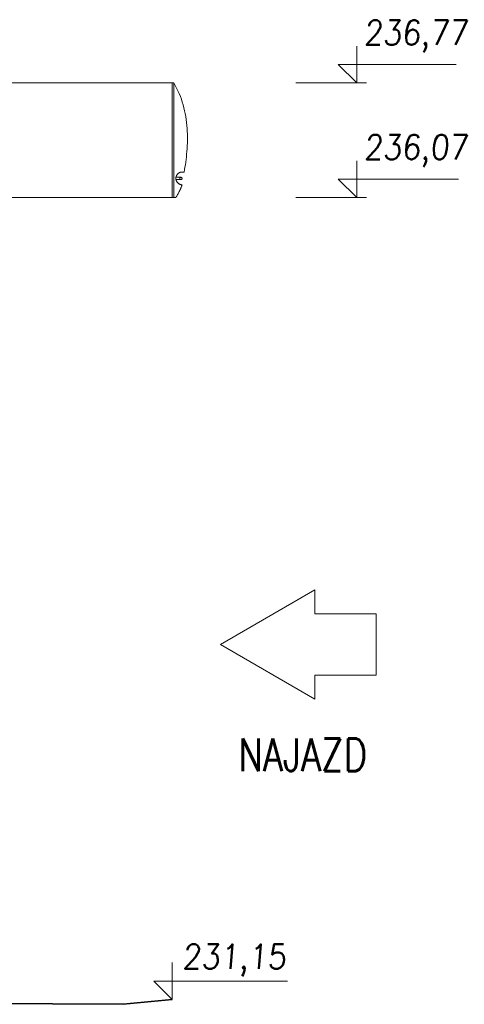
# Model space of a CAD drawing. Extents: x 256490 to 7565828, y -103950 to 5881792.
# Tile 73 of 99: x 278260 to 280980, y -73320 to -67301. Entities that reach past the tile are written whole.
import ezdxf

# ---------------------------------------------------------------- set-up
doc = ezdxf.new("R2010")
doc.units = 0
doc.header["$MEASUREMENT"] = 0
for name, color, linetype, lineweight in [('gruby', 7, 'Continuous', 35), ('linii', 7, 'Continuous', 15), ('LINII OPIS', 7, 'Continuous', 9)]:
    doc.layers.add(name, color=color, linetype=linetype, lineweight=lineweight)
doc.layers.add('SHARY', color=7, linetype='Continuous', lineweight=15, true_color=0xa5a5a5)
doc.layers.add('xxOś 2_rysunek_Widok ogólny_Dimension_', color=7, linetype='Continuous')
doc.styles.add('RBCS_dim1', font='simplex.shx', dxfattribs={"width": 0.9, "oblique": 5, "height": 3})
doc.styles.add('styl1', font='simplex.shx', dxfattribs={"oblique": 5})

# ---------------------------------------------------------------- blocks, each defined once
blk = doc.blocks.new('GFGFDG')
at = {"layer": 'gruby'}
for points in [[(321384.7, -60419.9), (313184.7, -60379.9), (304984.7, -60419.9)], [(321384.7, -60419.9), (321684.7, -60389.9)]]:
    blk.add_lwpolyline(points, dxfattribs=at)
blk = doc.blocks.new('FGDFGDFG')
at = {"layer": 'linii'}
for p, q in [((294202, -44373.6), (294202, -43673.6)), ((294202, -43673.6), (294202, -43673.6)), ((294202, -43673.6), (294202, -43673.6)), ((294202, -44373.6), (294202, -43673.6)), ((294213, -44373.6), (294213, -43673.6)), ((294213, -43673.6), (294229.6, -43705.5)), ((294229.6, -43705.5), (294237.9, -43721.9)), ((294229.6, -43705.5), (294237.9, -43721.9)), ((294229.6, -43705.5), (294237.9, -43721.9)), ((294229.6, -43705.5), (294237.9, -43721.9)), ((294237.9, -43721.9), (294245.4, -43738.6)), ((294237.9, -43721.9), (294245.4, -43738.6)), ((294237.9, -43721.9), (294245.4, -43738.6)), ((294237.9, -43721.9), (294245.4, -43738.6)), ((294245.4, -43738.6), (294252.5, -43755.5)), ((294245.4, -43738.6), (294252.5, -43755.5)), ((294245.4, -43738.6), (294252.5, -43755.5)), ((294245.4, -43738.6), (294252.5, -43755.5)), ((294252.5, -43755.5), (294258.8, -43772.7)), ((294252.5, -43755.5), (294258.8, -43772.7)), ((294252.5, -43755.5), (294258.8, -43772.7)), ((294252.5, -43755.5), (294258.8, -43772.7)), ((294258.8, -43772.7), (294264.6, -43790)), ((294258.8, -43772.7), (294264.6, -43790)), ((294258.8, -43772.7), (294264.6, -43790)), ((294258.8, -43772.7), (294264.6, -43790)), ((294264.6, -43790), (294269.8, -43807.5)), ((294264.6, -43790), (294269.8, -43807.5)), ((294264.6, -43790), (294269.8, -43807.5)), ((294264.6, -43790), (294269.8, -43807.5)), ((294269.8, -43807.5), (294274.6, -43825.2)), ((294269.8, -43807.5), (294274.6, -43825.2)), ((294269.8, -43807.5), (294274.6, -43825.2)), ((294269.8, -43807.5), (294274.6, -43825.2)), ((294274.6, -43825.2), (294278.7, -43843)), ((294274.6, -43825.2), (294278.7, -43843)), ((294274.6, -43825.2), (294278.7, -43843)), ((294274.6, -43825.2), (294278.7, -43843)), ((294278.7, -43843), (294282.4, -43860.8)), ((294278.7, -43843), (294282.4, -43860.8)), ((294278.7, -43843), (294282.4, -43860.8)), ((294278.7, -43843), (294282.4, -43860.8)), ((294282.4, -43860.8), (294285.6, -43878.8)), ((294282.4, -43860.8), (294285.6, -43878.8)), ((294282.4, -43860.8), (294285.6, -43878.8)), ((294282.4, -43860.8), (294285.6, -43878.8)), ((294285.6, -43878.8), (294288.3, -43896.8)), ((294285.6, -43878.8), (294288.3, -43896.8)), ((294285.6, -43878.8), (294288.3, -43896.8)), ((294285.6, -43878.8), (294288.3, -43896.8)), ((294288.3, -43896.8), (294290.6, -43914.9)), ((294288.3, -43896.8), (294290.6, -43914.9)), ((294288.3, -43896.8), (294290.6, -43914.9)), ((294288.3, -43896.8), (294290.6, -43914.9)), ((294290.6, -43914.9), (294292.4, -43932.9)), ((294290.6, -43914.9), (294292.4, -43932.9)), ((294292.4, -43932.9), (294293.8, -43950.9)), ((294292.4, -43932.9), (294293.8, -43950.9)), ((294292.4, -43932.9), (294293.8, -43950.9)), ((294293.8, -43950.9), (294294.9, -43969)), ((294293.8, -43950.9), (294294.9, -43969)), ((294293.8, -43950.9), (294294.9, -43969)), ((294294.9, -43969), (294295.5, -43986.9)), ((294294.9, -43969), (294295.5, -43986.9)), ((294294.9, -43969), (294295.5, -43986.9)), ((294294.9, -43969), (294295.5, -43986.9)), ((294295.5, -43986.9), (294295.8, -44004.7)), ((294295.5, -43986.9), (294295.8, -44004.7)), ((294295.5, -43986.9), (294295.8, -44004.7)), ((294294.7, -44057.4), (294293.8, -44074.7)), ((294294.7, -44057.4), (294293.8, -44074.7)), ((294294.7, -44057.4), (294293.8, -44074.7)), ((294295.4, -44040), (294294.7, -44057.4)), ((294295.4, -44040), (294294.7, -44057.4)), ((294295.4, -44040), (294294.7, -44057.4)), ((294295.4, -44040), (294294.7, -44057.4)), ((294295.8, -44022.4), (294295.4, -44040)), ((294295.8, -44022.4), (294295.4, -44040)), ((294295.8, -44022.4), (294295.4, -44040)), ((294295.8, -44022.4), (294295.4, -44040)), ((294295.8, -44004.7), (294295.8, -44022.4)), ((294295.8, -44004.7), (294295.8, -44022.4)), ((294295.8, -44004.7), (294295.8, -44022.4)), ((294295.8, -44004.7), (294295.8, -44022.4)), ((294291.1, -44108.5), (294289.5, -44125.1)), ((294291.1, -44108.5), (294289.5, -44125.1)), ((294291.1, -44108.5), (294289.5, -44125.1)), ((294291.1, -44108.5), (294289.5, -44125.1)), ((294292.6, -44091.7), (294291.1, -44108.5)), ((294292.6, -44091.7), (294291.1, -44108.5)), ((294292.6, -44091.7), (294291.1, -44108.5)), ((294293.8, -44074.7), (294292.6, -44091.7)), ((294293.8, -44074.7), (294292.6, -44091.7)), ((294293.8, -44074.7), (294292.6, -44091.7)), ((294283.3, -44173), (294280.8, -44188.3)), ((294283.3, -44173), (294280.8, -44188.3)), ((294283.3, -44173), (294280.8, -44188.3)), ((294283.3, -44173), (294280.8, -44188.3)), ((294285.5, -44157.3), (294283.3, -44173)), ((294285.5, -44157.3), (294283.3, -44173)), ((294285.5, -44157.3), (294283.3, -44173)), ((294285.5, -44157.3), (294283.3, -44173)), ((294287.6, -44141.3), (294285.5, -44157.3)), ((294287.6, -44141.3), (294285.5, -44157.3)), ((294287.6, -44141.3), (294285.5, -44157.3)), ((294287.6, -44141.3), (294285.5, -44157.3)), ((294289.5, -44125.1), (294287.6, -44141.3)), ((294289.5, -44125.1), (294287.6, -44141.3)), ((294289.5, -44125.1), (294287.6, -44141.3)), ((294289.5, -44125.1), (294287.6, -44141.3)), ((294228.2, -44242.2), (294227.5, -44243.9)), ((294228.2, -44242.2), (294227.5, -44243.9)), ((294228.2, -44242.2), (294227.5, -44243.9)), ((294228.2, -44242.2), (294227.5, -44243.9)), ((294228.9, -44240.6), (294228.2, -44242.2)), ((294228.9, -44240.6), (294228.2, -44242.2)), ((294228.9, -44240.6), (294228.2, -44242.2)), ((294228.9, -44240.6), (294228.2, -44242.2)), ((294229.7, -44238.9), (294228.9, -44240.6)), ((294229.7, -44238.9), (294228.9, -44240.6)), ((294229.7, -44238.9), (294228.9, -44240.6)), ((294229.7, -44238.9), (294228.9, -44240.6)), ((294230.5, -44237.4), (294229.7, -44238.9)), ((294230.5, -44237.4), (294229.7, -44238.9)), ((294230.5, -44237.4), (294229.7, -44238.9)), ((294230.5, -44237.4), (294229.7, -44238.9)), ((294231.5, -44235.8), (294230.5, -44237.4)), ((294231.5, -44235.8), (294230.5, -44237.4)), ((294231.5, -44235.8), (294230.5, -44237.4)), ((294231.5, -44235.8), (294230.5, -44237.4)), ((294232.4, -44234.3), (294231.5, -44235.8)), ((294232.4, -44234.3), (294231.5, -44235.8)), ((294232.4, -44234.3), (294231.5, -44235.8)), ((294232.4, -44234.3), (294231.5, -44235.8)), ((294233.5, -44232.9), (294232.4, -44234.3)), ((294233.5, -44232.9), (294232.4, -44234.3)), ((294233.5, -44232.9), (294232.4, -44234.3)), ((294233.5, -44232.9), (294232.4, -44234.3)), ((294234.6, -44231.5), (294233.5, -44232.9)), ((294234.6, -44231.5), (294233.5, -44232.9)), ((294234.6, -44231.5), (294233.5, -44232.9)), ((294234.6, -44231.5), (294233.5, -44232.9)), ((294235.8, -44230.2), (294234.6, -44231.5)), ((294235.8, -44230.2), (294234.6, -44231.5)), ((294235.8, -44230.2), (294234.6, -44231.5)), ((294235.8, -44230.2), (294234.6, -44231.5)), ((294237.1, -44228.9), (294235.8, -44230.2)), ((294237.1, -44228.9), (294235.8, -44230.2)), ((294237.1, -44228.9), (294235.8, -44230.2)), ((294237.1, -44228.9), (294235.8, -44230.2)), ((294238.3, -44227.7), (294237.1, -44228.9)), ((294238.3, -44227.7), (294237.1, -44228.9)), ((294238.3, -44227.7), (294237.1, -44228.9)), ((294238.3, -44227.7), (294237.1, -44228.9)), ((294239.7, -44226.5), (294238.3, -44227.7)), ((294239.7, -44226.5), (294238.3, -44227.7)), ((294239.7, -44226.5), (294238.3, -44227.7)), ((294239.7, -44226.5), (294238.3, -44227.7)), ((294241.1, -44225.4), (294239.7, -44226.5)), ((294241.1, -44225.4), (294239.7, -44226.5)), ((294241.1, -44225.4), (294239.7, -44226.5)), ((294241.1, -44225.4), (294239.7, -44226.5)), ((294242.5, -44224.4), (294241.1, -44225.4)), ((294242.5, -44224.4), (294241.1, -44225.4)), ((294242.5, -44224.4), (294241.1, -44225.4)), ((294242.5, -44224.4), (294241.1, -44225.4)), ((294244.1, -44223.4), (294242.5, -44224.4)), ((294244.1, -44223.4), (294242.5, -44224.4)), ((294244.1, -44223.4), (294242.5, -44224.4)), ((294244.1, -44223.4), (294242.5, -44224.4)), ((294245.6, -44222.5), (294244.1, -44223.4)), ((294245.6, -44222.5), (294244.1, -44223.4)), ((294245.6, -44222.5), (294244.1, -44223.4)), ((294245.6, -44222.5), (294244.1, -44223.4)), ((294247.2, -44221.7), (294245.6, -44222.5)), ((294247.2, -44221.7), (294245.6, -44222.5)), ((294247.2, -44221.7), (294245.6, -44222.5)), ((294247.2, -44221.7), (294245.6, -44222.5)), ((294248.9, -44220.9), (294247.2, -44221.7)), ((294248.9, -44220.9), (294247.2, -44221.7)), ((294248.9, -44220.9), (294247.2, -44221.7)), ((294248.9, -44220.9), (294247.2, -44221.7)), ((294250.5, -44220.3), (294248.9, -44220.9)), ((294250.5, -44220.3), (294248.9, -44220.9)), ((294250.5, -44220.3), (294248.9, -44220.9)), ((294250.5, -44220.3), (294248.9, -44220.9)), ((294252.2, -44219.6), (294250.5, -44220.3)), ((294252.2, -44219.6), (294250.5, -44220.3)), ((294252.2, -44219.6), (294250.5, -44220.3)), ((294252.2, -44219.6), (294250.5, -44220.3)), ((294254, -44219.1), (294252.2, -44219.6)), ((294254, -44219.1), (294252.2, -44219.6)), ((294254, -44219.1), (294252.2, -44219.6)), ((294254, -44219.1), (294252.2, -44219.6)), ((294255.8, -44218.6), (294254, -44219.1)), ((294255.8, -44218.6), (294254, -44219.1)), ((294255.8, -44218.6), (294254, -44219.1)), ((294255.8, -44218.6), (294254, -44219.1)), ((294257.6, -44218.3), (294255.8, -44218.6)), ((294257.6, -44218.3), (294255.8, -44218.6)), ((294257.6, -44218.3), (294255.8, -44218.6)), ((294257.6, -44218.3), (294255.8, -44218.6)), ((294259.4, -44218), (294257.6, -44218.3)), ((294259.4, -44218), (294257.6, -44218.3)), ((294259.4, -44218), (294257.6, -44218.3)), ((294259.4, -44218), (294257.6, -44218.3)), ((294261.3, -44217.8), (294259.4, -44218)), ((294261.3, -44217.8), (294259.4, -44218)), ((294261.3, -44217.8), (294259.4, -44218)), ((294261.3, -44217.8), (294259.4, -44218)), ((294264.3, -44217.7), (294261.3, -44217.7)), ((294264.3, -44217.7), (294261.3, -44217.7)), ((294261.3, -44217.7), (294261.3, -44217.7)), ((294261.3, -44217.7), (294261.3, -44217.8)), ((294261.3, -44217.7), (294261.3, -44217.8)), ((294264.3, -44217.7), (294261.3, -44217.7)), ((294264.3, -44217.7), (294261.3, -44217.7)), ((294261.3, -44217.7), (294261.3, -44217.7)), ((294261.3, -44217.7), (294261.3, -44217.8)), ((294261.3, -44217.7), (294261.3, -44217.8)), ((294275.7, -44217.7), (294264.3, -44217.7)), ((294275.7, -44217.7), (294264.3, -44217.7)), ((294275.7, -44217.7), (294264.3, -44217.7)), ((294275.7, -44217.7), (294264.3, -44217.7)), ((294278.3, -44203.2), (294275.7, -44217.7)), ((294278.3, -44203.2), (294275.7, -44217.7)), ((294278.3, -44203.2), (294275.7, -44217.7)), ((294278.3, -44203.2), (294275.7, -44217.7)), ((294280.8, -44188.3), (294278.3, -44203.2)), ((294280.8, -44188.3), (294278.3, -44203.2)), ((294280.8, -44188.3), (294278.3, -44203.2)), ((294280.8, -44188.3), (294278.3, -44203.2)), ((294225.4, -44250.2), (294225.4, -44264.5)), ((294255.9, -44250.2), (294225.4, -44250.2)), ((294225.4, -44250.2), (294225.4, -44264.5)), ((294255.9, -44250.2), (294225.4, -44250.2)), ((294225.4, -44250.2), (294225.4, -44264.5)), ((294255.9, -44250.2), (294225.4, -44250.2)), ((294225.4, -44250.2), (294225.4, -44264.5)), ((294255.9, -44250.2), (294225.4, -44250.2)), ((294225.5, -44252.9), (294225.4, -44254.8)), ((294225.5, -44252.9), (294225.4, -44254.8)), ((294225.5, -44252.9), (294225.4, -44254.8)), ((294225.5, -44252.9), (294225.4, -44254.8)), ((294225.4, -44254.8), (294225.4, -44256.7)), ((294225.4, -44254.8), (294225.4, -44256.7)), ((294225.4, -44254.8), (294225.4, -44256.7)), ((294225.4, -44254.8), (294225.4, -44256.7)), ((294225.4, -44256.7), (294225.4, -44258.6)), ((294225.4, -44256.7), (294225.4, -44258.6)), ((294225.4, -44256.7), (294225.4, -44258.6)), ((294225.4, -44256.7), (294225.4, -44258.6)), ((294225.4, -44258.6), (294225.5, -44260.5)), ((294225.4, -44258.6), (294225.5, -44260.5)), ((294225.4, -44258.6), (294225.5, -44260.5)), ((294225.4, -44258.6), (294225.5, -44260.5)), ((294225.4, -44264.5), (294255.9, -44264.5)), ((294225.4, -44264.5), (294255.9, -44264.5)), ((294225.4, -44264.5), (294255.9, -44264.5)), ((294225.4, -44264.5), (294255.9, -44264.5)), ((294225.8, -44251), (294225.5, -44252.9)), ((294225.8, -44251), (294225.5, -44252.9)), ((294225.8, -44251), (294225.5, -44252.9)), ((294225.8, -44251), (294225.5, -44252.9)), ((294225.5, -44260.5), (294225.8, -44262.3)), ((294225.5, -44260.5), (294225.8, -44262.3)), ((294225.5, -44260.5), (294225.8, -44262.3)), ((294225.5, -44260.5), (294225.8, -44262.3)), ((294226.1, -44249.2), (294225.8, -44251)), ((294226.1, -44249.2), (294225.8, -44251)), ((294226.1, -44249.2), (294225.8, -44251)), ((294226.1, -44249.2), (294225.8, -44251)), ((294225.8, -44262.3), (294226.1, -44264.2)), ((294225.8, -44262.3), (294226.1, -44264.2)), ((294225.8, -44262.3), (294226.1, -44264.2)), ((294225.8, -44262.3), (294226.1, -44264.2)), ((294226.5, -44247.4), (294226.1, -44249.2)), ((294226.5, -44247.4), (294226.1, -44249.2)), ((294226.5, -44247.4), (294226.1, -44249.2)), ((294226.5, -44247.4), (294226.1, -44249.2)), ((294226.1, -44264.2), (294226.5, -44266)), ((294226.1, -44264.2), (294226.5, -44266)), ((294226.1, -44264.2), (294226.5, -44266)), ((294226.1, -44264.2), (294226.5, -44266)), ((294226.9, -44245.6), (294226.5, -44247.4)), ((294226.9, -44245.6), (294226.5, -44247.4)), ((294226.9, -44245.6), (294226.5, -44247.4)), ((294226.9, -44245.6), (294226.5, -44247.4)), ((294226.5, -44266), (294226.9, -44267.7)), ((294226.5, -44266), (294226.9, -44267.7)), ((294226.5, -44266), (294226.9, -44267.7)), ((294226.5, -44266), (294226.9, -44267.7)), ((294227.5, -44243.9), (294226.9, -44245.6)), ((294227.5, -44243.9), (294226.9, -44245.6)), ((294227.5, -44243.9), (294226.9, -44245.6)), ((294227.5, -44243.9), (294226.9, -44245.6)), ((294226.9, -44267.7), (294227.5, -44269.5)), ((294226.9, -44267.7), (294227.5, -44269.5)), ((294226.9, -44267.7), (294227.5, -44269.5)), ((294226.9, -44267.7), (294227.5, -44269.5)), ((294227.5, -44269.5), (294228.2, -44271.2)), ((294227.5, -44269.5), (294228.2, -44271.2)), ((294227.5, -44269.5), (294228.2, -44271.2)), ((294227.5, -44269.5), (294228.2, -44271.2)), ((294228.2, -44271.2), (294228.9, -44272.9)), ((294228.2, -44271.2), (294228.9, -44272.9)), ((294228.2, -44271.2), (294228.9, -44272.9)), ((294228.2, -44271.2), (294228.9, -44272.9)), ((294228.9, -44272.9), (294229.7, -44274.5)), ((294228.9, -44272.9), (294229.7, -44274.5)), ((294228.9, -44272.9), (294229.7, -44274.5)), ((294228.9, -44272.9), (294229.7, -44274.5)), ((294229.7, -44274.5), (294230.5, -44276.1)), ((294229.7, -44274.5), (294230.5, -44276.1)), ((294229.7, -44274.5), (294230.5, -44276.1)), ((294229.7, -44274.5), (294230.5, -44276.1)), ((294230.5, -44276.1), (294231.5, -44277.6)), ((294230.5, -44276.1), (294231.5, -44277.6)), ((294230.5, -44276.1), (294231.5, -44277.6)), ((294230.5, -44276.1), (294231.5, -44277.6)), ((294231.5, -44277.6), (294232.4, -44279.1)), ((294231.5, -44277.6), (294232.4, -44279.1)), ((294231.5, -44277.6), (294232.4, -44279.1)), ((294231.5, -44277.6), (294232.4, -44279.1)), ((294232.4, -44279.1), (294233.5, -44280.5)), ((294232.4, -44279.1), (294233.5, -44280.5)), ((294232.4, -44279.1), (294233.5, -44280.5)), ((294232.4, -44279.1), (294233.5, -44280.5)), ((294233.5, -44280.5), (294234.6, -44281.9)), ((294233.5, -44280.5), (294234.6, -44281.9)), ((294233.5, -44280.5), (294234.6, -44281.9)), ((294233.5, -44280.5), (294234.6, -44281.9)), ((294234.6, -44281.9), (294235.8, -44283.2)), ((294234.6, -44281.9), (294235.8, -44283.2)), ((294234.6, -44281.9), (294235.8, -44283.2)), ((294234.6, -44281.9), (294235.8, -44283.2)), ((294235.8, -44283.2), (294237.1, -44284.6)), ((294235.8, -44283.2), (294237.1, -44284.6)), ((294235.8, -44283.2), (294237.1, -44284.6)), ((294235.8, -44283.2), (294237.1, -44284.6)), ((294237.1, -44284.6), (294238.3, -44285.8)), ((294237.1, -44284.6), (294238.3, -44285.8)), ((294237.1, -44284.6), (294238.3, -44285.8)), ((294237.1, -44284.6), (294238.3, -44285.8)), ((294238.3, -44285.8), (294239.7, -44286.9)), ((294238.3, -44285.8), (294239.7, -44286.9)), ((294238.3, -44285.8), (294239.7, -44286.9)), ((294238.3, -44285.8), (294239.7, -44286.9)), ((294239.7, -44286.9), (294241.1, -44288)), ((294239.7, -44286.9), (294241.1, -44288)), ((294239.7, -44286.9), (294241.1, -44288)), ((294239.7, -44286.9), (294241.1, -44288)), ((294241.1, -44288), (294242.5, -44289.1)), ((294241.1, -44288), (294242.5, -44289.1)), ((294241.1, -44288), (294242.5, -44289.1)), ((294241.1, -44288), (294242.5, -44289.1)), ((294242.5, -44289.1), (294244.1, -44290)), ((294242.5, -44289.1), (294244.1, -44290)), ((294242.5, -44289.1), (294244.1, -44290)), ((294242.5, -44289.1), (294244.1, -44290)), ((294244.1, -44290), (294245.6, -44291)), ((294244.1, -44290), (294245.6, -44291)), ((294244.1, -44290), (294245.6, -44291)), ((294244.1, -44290), (294245.6, -44291)), ((294245.6, -44291), (294247.2, -44291.8)), ((294245.6, -44291), (294247.2, -44291.8)), ((294245.6, -44291), (294247.2, -44291.8)), ((294245.6, -44291), (294247.2, -44291.8)), ((294247.2, -44291.8), (294248.9, -44292.5)), ((294247.2, -44291.8), (294248.9, -44292.5)), ((294247.2, -44291.8), (294248.9, -44292.5)), ((294247.2, -44291.8), (294248.9, -44292.5)), ((294248.9, -44255.9), (294248.8, -44256.6)), ((294248.9, -44255.9), (294248.8, -44256.6)), ((294248.9, -44255.9), (294248.8, -44256.6)), ((294248.9, -44255.9), (294248.8, -44256.6)), ((294248.8, -44256.6), (294248.8, -44257.4)), ((294248.8, -44256.6), (294248.8, -44257.4)), ((294248.8, -44256.6), (294248.8, -44257.4)), ((294248.8, -44256.6), (294248.8, -44257.4)), ((294248.8, -44257.4), (294248.8, -44258.1)), ((294248.8, -44257.4), (294248.8, -44258.1)), ((294248.8, -44257.4), (294248.8, -44258.1)), ((294248.8, -44257.4), (294248.8, -44258.1)), ((294248.8, -44258.1), (294248.9, -44258.8)), ((294248.8, -44258.1), (294248.9, -44258.8)), ((294248.8, -44258.1), (294248.9, -44258.8)), ((294248.8, -44258.1), (294248.9, -44258.8)), ((294249.1, -44255.3), (294248.9, -44255.9)), ((294249.1, -44255.3), (294248.9, -44255.9)), ((294249.1, -44255.3), (294248.9, -44255.9)), ((294249.1, -44255.3), (294248.9, -44255.9)), ((294248.9, -44258.8), (294249.1, -44259.5)), ((294248.9, -44258.8), (294249.1, -44259.5)), ((294248.9, -44258.8), (294249.1, -44259.5)), ((294248.9, -44258.8), (294249.1, -44259.5)), ((294248.9, -44292.5), (294250.5, -44293.2)), ((294248.9, -44292.5), (294250.5, -44293.2)), ((294248.9, -44292.5), (294250.5, -44293.2)), ((294248.9, -44292.5), (294250.5, -44293.2)), ((294249.3, -44254.6), (294249.1, -44255.3)), ((294249.3, -44254.6), (294249.1, -44255.3)), ((294249.3, -44254.6), (294249.1, -44255.3)), ((294249.3, -44254.6), (294249.1, -44255.3)), ((294249.1, -44259.5), (294249.3, -44260.1)), ((294249.1, -44259.5), (294249.3, -44260.1)), ((294249.1, -44259.5), (294249.3, -44260.1)), ((294249.1, -44259.5), (294249.3, -44260.1)), ((294249.6, -44254), (294249.3, -44254.6)), ((294249.6, -44254), (294249.3, -44254.6)), ((294249.6, -44254), (294249.3, -44254.6)), ((294249.6, -44254), (294249.3, -44254.6)), ((294249.3, -44260.1), (294249.6, -44260.8)), ((294249.3, -44260.1), (294249.6, -44260.8)), ((294249.3, -44260.1), (294249.6, -44260.8)), ((294249.3, -44260.1), (294249.6, -44260.8)), ((294250, -44253.4), (294249.6, -44254)), ((294250, -44253.4), (294249.6, -44254)), ((294250, -44253.4), (294249.6, -44254)), ((294250, -44253.4), (294249.6, -44254)), ((294249.6, -44260.8), (294250, -44261.4)), ((294249.6, -44260.8), (294250, -44261.4)), ((294249.6, -44260.8), (294250, -44261.4)), ((294249.6, -44260.8), (294250, -44261.4)), ((294250.4, -44252.9), (294250, -44253.4)), ((294250.4, -44252.9), (294250, -44253.4)), ((294250.4, -44252.9), (294250, -44253.4)), ((294250.4, -44252.9), (294250, -44253.4)), ((294250, -44261.4), (294250.4, -44261.9)), ((294250, -44261.4), (294250.4, -44261.9)), ((294250, -44261.4), (294250.4, -44261.9)), ((294250, -44261.4), (294250.4, -44261.9)), ((294250.8, -44252.3), (294250.4, -44252.9)), ((294250.8, -44252.3), (294250.4, -44252.9)), ((294250.8, -44252.3), (294250.4, -44252.9)), ((294250.8, -44252.3), (294250.4, -44252.9)), ((294250.4, -44261.9), (294250.8, -44262.4)), ((294250.4, -44261.9), (294250.8, -44262.4)), ((294250.4, -44261.9), (294250.8, -44262.4)), ((294250.4, -44261.9), (294250.8, -44262.4)), ((294250.5, -44293.2), (294252.2, -44293.8)), ((294250.5, -44293.2), (294252.2, -44293.8)), ((294250.5, -44293.2), (294252.2, -44293.8)), ((294250.5, -44293.2), (294252.2, -44293.8)), ((294251.4, -44251.9), (294250.8, -44252.3)), ((294251.4, -44251.9), (294250.8, -44252.3)), ((294251.4, -44251.9), (294250.8, -44252.3)), ((294251.4, -44251.9), (294250.8, -44252.3)), ((294250.8, -44262.4), (294251.4, -44262.9)), ((294250.8, -44262.4), (294251.4, -44262.9)), ((294250.8, -44262.4), (294251.4, -44262.9)), ((294250.8, -44262.4), (294251.4, -44262.9)), ((294251.9, -44251.5), (294251.4, -44251.9)), ((294251.9, -44251.5), (294251.4, -44251.9)), ((294251.9, -44251.5), (294251.4, -44251.9)), ((294251.9, -44251.5), (294251.4, -44251.9)), ((294251.4, -44262.9), (294251.9, -44263.3)), ((294251.4, -44262.9), (294251.9, -44263.3)), ((294251.4, -44262.9), (294251.9, -44263.3)), ((294251.4, -44262.9), (294251.9, -44263.3)), ((294252.5, -44251.1), (294251.9, -44251.5)), ((294252.5, -44251.1), (294251.9, -44251.5)), ((294252.5, -44251.1), (294251.9, -44251.5)), ((294252.5, -44251.1), (294251.9, -44251.5)), ((294251.9, -44263.3), (294252.5, -44263.6)), ((294251.9, -44263.3), (294252.5, -44263.6)), ((294251.9, -44263.3), (294252.5, -44263.6)), ((294251.9, -44263.3), (294252.5, -44263.6)), ((294252.2, -44293.8), (294254, -44294.4)), ((294252.2, -44293.8), (294254, -44294.4)), ((294252.2, -44293.8), (294254, -44294.4)), ((294252.2, -44293.8), (294254, -44294.4)), ((294253.1, -44250.8), (294252.5, -44251.1)), ((294253.1, -44250.8), (294252.5, -44251.1)), ((294253.1, -44250.8), (294252.5, -44251.1)), ((294253.1, -44250.8), (294252.5, -44251.1)), ((294252.5, -44263.6), (294253.1, -44264)), ((294252.5, -44263.6), (294253.1, -44264)), ((294252.5, -44263.6), (294253.1, -44264)), ((294252.5, -44263.6), (294253.1, -44264)), ((294253.8, -44250.6), (294253.1, -44250.8)), ((294253.8, -44250.6), (294253.1, -44250.8)), ((294253.8, -44250.6), (294253.1, -44250.8)), ((294253.8, -44250.6), (294253.1, -44250.8)), ((294253.1, -44264), (294253.8, -44264.2)), ((294253.1, -44264), (294253.8, -44264.2)), ((294253.1, -44264), (294253.8, -44264.2)), ((294253.1, -44264), (294253.8, -44264.2)), ((294254.5, -44250.4), (294253.8, -44250.6)), ((294254.5, -44250.4), (294253.8, -44250.6)), ((294254.5, -44250.4), (294253.8, -44250.6)), ((294254.5, -44250.4), (294253.8, -44250.6)), ((294253.8, -44264.2), (294254.5, -44264.3)), ((294253.8, -44264.2), (294254.5, -44264.3)), ((294253.8, -44264.2), (294254.5, -44264.3)), ((294253.8, -44264.2), (294254.5, -44264.3)), ((294254, -44294.4), (294255.8, -44294.8)), ((294254, -44294.4), (294255.8, -44294.8)), ((294254, -44294.4), (294255.8, -44294.8)), ((294254, -44294.4), (294255.8, -44294.8)), ((294255.2, -44250.3), (294254.5, -44250.4)), ((294255.2, -44250.3), (294254.5, -44250.4)), ((294255.2, -44250.3), (294254.5, -44250.4)), ((294255.2, -44250.3), (294254.5, -44250.4)), ((294254.5, -44264.3), (294255.2, -44264.5)), ((294254.5, -44264.3), (294255.2, -44264.5)), ((294254.5, -44264.3), (294255.2, -44264.5)), ((294254.5, -44264.3), (294255.2, -44264.5)), ((294255.9, -44250.2), (294255.2, -44250.3)), ((294255.9, -44250.2), (294255.2, -44250.3)), ((294255.9, -44250.2), (294255.2, -44250.3)), ((294255.9, -44250.2), (294255.2, -44250.3)), ((294255.2, -44264.5), (294255.9, -44264.5)), ((294255.2, -44264.5), (294255.9, -44264.5)), ((294255.2, -44264.5), (294255.9, -44264.5)), ((294255.2, -44264.5), (294255.9, -44264.5)), ((294255.8, -44294.8), (294257.6, -44295.2)), ((294255.8, -44294.8), (294257.6, -44295.2)), ((294255.8, -44294.8), (294257.6, -44295.2)), ((294255.8, -44294.8), (294257.6, -44295.2)), ((294255.9, -44250.2), (294255.9, -44250.2)), ((294255.9, -44250.2), (294255.9, -44250.2)), ((294256.6, -44250.3), (294255.9, -44250.2)), ((294256.6, -44250.3), (294255.9, -44250.2)), ((294255.9, -44250.2), (294255.9, -44250.2)), ((294255.9, -44250.2), (294255.9, -44250.2)), ((294256.6, -44250.3), (294255.9, -44250.2)), ((294256.6, -44250.3), (294255.9, -44250.2)), ((294255.9, -44264.5), (294255.9, -44264.5)), ((294255.9, -44264.5), (294256.6, -44264.5)), ((294255.9, -44264.5), (294256.6, -44264.5)), ((294255.9, -44264.5), (294255.9, -44264.5)), ((294255.9, -44264.5), (294256.6, -44264.5)), ((294255.9, -44264.5), (294256.6, -44264.5)), ((294257.3, -44250.4), (294256.6, -44250.3)), ((294257.3, -44250.4), (294256.6, -44250.3)), ((294257.3, -44250.4), (294256.6, -44250.3)), ((294257.3, -44250.4), (294256.6, -44250.3)), ((294256.6, -44264.5), (294257.3, -44264.3)), ((294256.6, -44264.5), (294257.3, -44264.3)), ((294256.6, -44264.5), (294257.3, -44264.3)), ((294256.6, -44264.5), (294257.3, -44264.3)), ((294258, -44250.6), (294257.3, -44250.4)), ((294258, -44250.6), (294257.3, -44250.4)), ((294258, -44250.6), (294257.3, -44250.4)), ((294258, -44250.6), (294257.3, -44250.4)), ((294257.3, -44264.3), (294258, -44264.2)), ((294257.3, -44264.3), (294258, -44264.2)), ((294257.3, -44264.3), (294258, -44264.2)), ((294257.3, -44264.3), (294258, -44264.2)), ((294257.6, -44295.2), (294259.4, -44295.5)), ((294257.6, -44295.2), (294259.4, -44295.5)), ((294257.6, -44295.2), (294259.4, -44295.5)), ((294257.6, -44295.2), (294259.4, -44295.5)), ((294258.7, -44250.8), (294258, -44250.6)), ((294258.7, -44250.8), (294258, -44250.6)), ((294258.7, -44250.8), (294258, -44250.6)), ((294258.7, -44250.8), (294258, -44250.6)), ((294258, -44264.2), (294258.7, -44264)), ((294258, -44264.2), (294258.7, -44264)), ((294258, -44264.2), (294258.7, -44264)), ((294258, -44264.2), (294258.7, -44264)), ((294259.3, -44251.1), (294258.7, -44250.8)), ((294259.3, -44251.1), (294258.7, -44250.8)), ((294259.3, -44251.1), (294258.7, -44250.8)), ((294259.3, -44251.1), (294258.7, -44250.8)), ((294258.7, -44264), (294259.3, -44263.6)), ((294258.7, -44264), (294259.3, -44263.6)), ((294258.7, -44264), (294259.3, -44263.6)), ((294258.7, -44264), (294259.3, -44263.6)), ((294259.9, -44251.5), (294259.3, -44251.1)), ((294259.9, -44251.5), (294259.3, -44251.1)), ((294259.9, -44251.5), (294259.3, -44251.1)), ((294259.9, -44251.5), (294259.3, -44251.1)), ((294259.3, -44263.6), (294259.9, -44263.3)), ((294259.3, -44263.6), (294259.9, -44263.3)), ((294259.3, -44263.6), (294259.9, -44263.3)), ((294259.3, -44263.6), (294259.9, -44263.3)), ((294259.4, -44295.5), (294261.3, -44295.6)), ((294259.4, -44295.5), (294261.3, -44295.6)), ((294259.4, -44295.5), (294261.3, -44295.6)), ((294259.4, -44295.5), (294261.3, -44295.6)), ((294260.4, -44251.9), (294259.9, -44251.5)), ((294260.4, -44251.9), (294259.9, -44251.5)), ((294260.4, -44251.9), (294259.9, -44251.5)), ((294260.4, -44251.9), (294259.9, -44251.5)), ((294259.9, -44263.3), (294260.4, -44262.9)), ((294259.9, -44263.3), (294260.4, -44262.9)), ((294259.9, -44263.3), (294260.4, -44262.9)), ((294259.9, -44263.3), (294260.4, -44262.9)), ((294261.1, -44301.5), (294260.1, -44304.3)), ((294261.1, -44301.5), (294260.1, -44304.3)), ((294261.1, -44301.5), (294260.1, -44304.3)), ((294261.1, -44301.5), (294260.1, -44304.3)), ((294261.1, -44301.5), (294260.1, -44304.3)), ((294261.1, -44301.5), (294260.1, -44304.3)), ((294261.1, -44301.5), (294260.1, -44304.3)), ((294261.1, -44301.5), (294260.1, -44304.3)), ((294260.9, -44252.3), (294260.4, -44251.9)), ((294260.9, -44252.3), (294260.4, -44251.9)), ((294260.9, -44252.3), (294260.4, -44251.9)), ((294260.9, -44252.3), (294260.4, -44251.9)), ((294260.4, -44262.9), (294260.9, -44262.4)), ((294260.4, -44262.9), (294260.9, -44262.4)), ((294260.4, -44262.9), (294260.9, -44262.4)), ((294260.4, -44262.9), (294260.9, -44262.4)), ((294261.4, -44252.9), (294260.9, -44252.3)), ((294261.4, -44252.9), (294260.9, -44252.3)), ((294261.4, -44252.9), (294260.9, -44252.3)), ((294261.4, -44252.9), (294260.9, -44252.3)), ((294260.9, -44262.4), (294261.4, -44261.9)), ((294260.9, -44262.4), (294261.4, -44261.9)), ((294260.9, -44262.4), (294261.4, -44261.9)), ((294260.9, -44262.4), (294261.4, -44261.9)), ((294262, -44298.6), (294261.1, -44301.5)), ((294262, -44298.6), (294261.1, -44301.5)), ((294262, -44298.6), (294261.1, -44301.5)), ((294262, -44298.6), (294261.1, -44301.5)), ((294262, -44298.6), (294261.1, -44301.5)), ((294262, -44298.6), (294261.1, -44301.5)), ((294262, -44298.6), (294261.1, -44301.5)), ((294262, -44298.6), (294261.1, -44301.5)), ((294261.3, -44295.6), (294261.3, -44295.6)), ((294261.3, -44295.6), (294263, -44295.6)), ((294261.3, -44295.6), (294263, -44295.6)), ((294261.3, -44295.6), (294261.3, -44295.6)), ((294261.3, -44295.6), (294263, -44295.6)), ((294261.3, -44295.6), (294263, -44295.6)), ((294261.3, -44295.6), (294261.3, -44295.6)), ((294261.3, -44295.6), (294263, -44295.6)), ((294261.3, -44295.6), (294263, -44295.6)), ((294261.3, -44295.6), (294261.3, -44295.6)), ((294261.3, -44295.6), (294263, -44295.6)), ((294261.3, -44295.6), (294263, -44295.6)), ((294261.8, -44253.4), (294261.4, -44252.9)), ((294261.8, -44253.4), (294261.4, -44252.9)), ((294261.8, -44253.4), (294261.4, -44252.9)), ((294261.8, -44253.4), (294261.4, -44252.9)), ((294261.4, -44261.9), (294261.8, -44261.4)), ((294261.4, -44261.9), (294261.8, -44261.4)), ((294261.4, -44261.9), (294261.8, -44261.4)), ((294261.4, -44261.9), (294261.8, -44261.4)), ((294262.1, -44254), (294261.8, -44253.4)), ((294262.1, -44254), (294261.8, -44253.4)), ((294262.1, -44254), (294261.8, -44253.4)), ((294262.1, -44254), (294261.8, -44253.4)), ((294261.8, -44261.4), (294262.1, -44260.8)), ((294261.8, -44261.4), (294262.1, -44260.8)), ((294261.8, -44261.4), (294262.1, -44260.8)), ((294261.8, -44261.4), (294262.1, -44260.8)), ((294263, -44295.6), (294262, -44298.6)), ((294263, -44295.6), (294262, -44298.6)), ((294263, -44295.6), (294262, -44298.6)), ((294263, -44295.6), (294262, -44298.6)), ((294263, -44295.6), (294262, -44298.6)), ((294263, -44295.6), (294262, -44298.6)), ((294263, -44295.6), (294262, -44298.6)), ((294263, -44295.6), (294262, -44298.6)), ((294262.4, -44254.6), (294262.1, -44254)), ((294262.4, -44254.6), (294262.1, -44254)), ((294262.4, -44254.6), (294262.1, -44254)), ((294262.4, -44254.6), (294262.1, -44254)), ((294262.1, -44260.8), (294262.4, -44260.1)), ((294262.1, -44260.8), (294262.4, -44260.1)), ((294262.1, -44260.8), (294262.4, -44260.1)), ((294262.1, -44260.8), (294262.4, -44260.1)), ((294262.7, -44255.3), (294262.4, -44254.6)), ((294262.7, -44255.3), (294262.4, -44254.6)), ((294262.7, -44255.3), (294262.4, -44254.6)), ((294262.7, -44255.3), (294262.4, -44254.6)), ((294262.4, -44260.1), (294262.7, -44259.5)), ((294262.4, -44260.1), (294262.7, -44259.5)), ((294262.4, -44260.1), (294262.7, -44259.5)), ((294262.4, -44260.1), (294262.7, -44259.5)), ((294262.9, -44255.9), (294262.7, -44255.3)), ((294262.9, -44255.9), (294262.7, -44255.3)), ((294262.9, -44255.9), (294262.7, -44255.3)), ((294262.9, -44255.9), (294262.7, -44255.3)), ((294262.7, -44259.5), (294262.9, -44258.8)), ((294262.7, -44259.5), (294262.9, -44258.8)), ((294262.7, -44259.5), (294262.9, -44258.8)), ((294262.7, -44259.5), (294262.9, -44258.8)), ((294263, -44256.6), (294262.9, -44255.9)), ((294263, -44256.6), (294262.9, -44255.9)), ((294263, -44256.6), (294262.9, -44255.9)), ((294263, -44256.6), (294262.9, -44255.9)), ((294262.9, -44258.8), (294263, -44258.1)), ((294262.9, -44258.8), (294263, -44258.1)), ((294262.9, -44258.8), (294263, -44258.1)), ((294262.9, -44258.8), (294263, -44258.1)), ((294263, -44257.4), (294263, -44256.6)), ((294263, -44257.4), (294263, -44256.6)), ((294263, -44257.4), (294263, -44256.6)), ((294263, -44257.4), (294263, -44256.6)), ((294263, -44258.1), (294263, -44257.4)), ((294263, -44258.1), (294263, -44257.4)), ((294263, -44258.1), (294263, -44257.4)), ((294263, -44258.1), (294263, -44257.4)), ((294233, -44360), (294230.3, -44364.5)), ((294233, -44360), (294230.3, -44364.5)), ((294233, -44360), (294230.3, -44364.5)), ((294233, -44360), (294230.3, -44364.5)), ((294233, -44360), (294230.3, -44364.5)), ((294233, -44360), (294230.3, -44364.5)), ((294233, -44360), (294230.3, -44364.5)), ((294233, -44360), (294230.3, -44364.5)), ((294235.8, -44355.6), (294233, -44360)), ((294235.8, -44355.6), (294233, -44360)), ((294235.8, -44355.6), (294233, -44360)), ((294235.8, -44355.6), (294233, -44360)), ((294235.8, -44355.6), (294233, -44360)), ((294235.8, -44355.6), (294233, -44360)), ((294235.8, -44355.6), (294233, -44360)), ((294235.8, -44355.6), (294233, -44360)), ((294238.3, -44351), (294235.8, -44355.6)), ((294238.3, -44351), (294235.8, -44355.6)), ((294238.3, -44351), (294235.8, -44355.6)), ((294238.3, -44351), (294235.8, -44355.6)), ((294238.3, -44351), (294235.8, -44355.6)), ((294238.3, -44351), (294235.8, -44355.6)), ((294238.3, -44351), (294235.8, -44355.6)), ((294238.3, -44351), (294235.8, -44355.6)), ((294240.9, -44346.5), (294238.3, -44351)), ((294240.9, -44346.5), (294238.3, -44351)), ((294240.9, -44346.5), (294238.3, -44351)), ((294240.9, -44346.5), (294238.3, -44351)), ((294240.9, -44346.5), (294238.3, -44351)), ((294240.9, -44346.5), (294238.3, -44351)), ((294240.9, -44346.5), (294238.3, -44351)), ((294240.9, -44346.5), (294238.3, -44351)), ((294243.4, -44341.9), (294240.9, -44346.5)), ((294243.4, -44341.9), (294240.9, -44346.5)), ((294243.4, -44341.9), (294240.9, -44346.5)), ((294243.4, -44341.9), (294240.9, -44346.5)), ((294243.4, -44341.9), (294240.9, -44346.5)), ((294243.4, -44341.9), (294240.9, -44346.5)), ((294243.4, -44341.9), (294240.9, -44346.5)), ((294243.4, -44341.9), (294240.9, -44346.5)), ((294245.8, -44337.3), (294243.4, -44341.9)), ((294245.8, -44337.3), (294243.4, -44341.9)), ((294245.8, -44337.3), (294243.4, -44341.9)), ((294245.8, -44337.3), (294243.4, -44341.9)), ((294245.8, -44337.3), (294243.4, -44341.9)), ((294245.8, -44337.3), (294243.4, -44341.9)), ((294245.8, -44337.3), (294243.4, -44341.9)), ((294245.8, -44337.3), (294243.4, -44341.9)), ((294247, -44334.9), (294245.8, -44337.3)), ((294247, -44334.9), (294245.8, -44337.3)), ((294247, -44334.9), (294245.8, -44337.3)), ((294247, -44334.9), (294245.8, -44337.3)), ((294247, -44334.9), (294245.8, -44337.3)), ((294247, -44334.9), (294245.8, -44337.3)), ((294247, -44334.9), (294245.8, -44337.3)), ((294247, -44334.9), (294245.8, -44337.3)), ((294248.2, -44332.5), (294247, -44334.9)), ((294248.2, -44332.5), (294247, -44334.9)), ((294248.2, -44332.5), (294247, -44334.9)), ((294248.2, -44332.5), (294247, -44334.9)), ((294248.2, -44332.5), (294247, -44334.9)), ((294248.2, -44332.5), (294247, -44334.9)), ((294248.2, -44332.5), (294247, -44334.9)), ((294248.2, -44332.5), (294247, -44334.9)), ((294249.3, -44330.1), (294248.2, -44332.5)), ((294249.3, -44330.1), (294248.2, -44332.5)), ((294249.3, -44330.1), (294248.2, -44332.5)), ((294249.3, -44330.1), (294248.2, -44332.5)), ((294249.3, -44330.1), (294248.2, -44332.5)), ((294249.3, -44330.1), (294248.2, -44332.5)), ((294249.3, -44330.1), (294248.2, -44332.5)), ((294249.3, -44330.1), (294248.2, -44332.5)), ((294250.5, -44327.7), (294249.3, -44330.1)), ((294250.5, -44327.7), (294249.3, -44330.1)), ((294250.5, -44327.7), (294249.3, -44330.1)), ((294250.5, -44327.7), (294249.3, -44330.1)), ((294250.5, -44327.7), (294249.3, -44330.1)), ((294250.5, -44327.7), (294249.3, -44330.1)), ((294250.5, -44327.7), (294249.3, -44330.1)), ((294250.5, -44327.7), (294249.3, -44330.1)), ((294251.6, -44325.3), (294250.5, -44327.7)), ((294251.6, -44325.3), (294250.5, -44327.7)), ((294251.6, -44325.3), (294250.5, -44327.7)), ((294251.6, -44325.3), (294250.5, -44327.7)), ((294251.6, -44325.3), (294250.5, -44327.7)), ((294251.6, -44325.3), (294250.5, -44327.7)), ((294251.6, -44325.3), (294250.5, -44327.7)), ((294251.6, -44325.3), (294250.5, -44327.7)), ((294252.7, -44322.8), (294251.6, -44325.3)), ((294252.7, -44322.8), (294251.6, -44325.3)), ((294252.7, -44322.8), (294251.6, -44325.3)), ((294252.7, -44322.8), (294251.6, -44325.3)), ((294252.7, -44322.8), (294251.6, -44325.3)), ((294252.7, -44322.8), (294251.6, -44325.3)), ((294252.7, -44322.8), (294251.6, -44325.3)), ((294252.7, -44322.8), (294251.6, -44325.3)), ((294253.8, -44320.2), (294252.7, -44322.8)), ((294253.8, -44320.2), (294252.7, -44322.8)), ((294253.8, -44320.2), (294252.7, -44322.8)), ((294253.8, -44320.2), (294252.7, -44322.8)), ((294253.8, -44320.2), (294252.7, -44322.8)), ((294253.8, -44320.2), (294252.7, -44322.8)), ((294253.8, -44320.2), (294252.7, -44322.8)), ((294253.8, -44320.2), (294252.7, -44322.8)), ((294254.9, -44317.7), (294253.8, -44320.2)), ((294254.9, -44317.7), (294253.8, -44320.2)), ((294254.9, -44317.7), (294253.8, -44320.2)), ((294254.9, -44317.7), (294253.8, -44320.2)), ((294254.9, -44317.7), (294253.8, -44320.2)), ((294254.9, -44317.7), (294253.8, -44320.2)), ((294254.9, -44317.7), (294253.8, -44320.2)), ((294254.9, -44317.7), (294253.8, -44320.2)), ((294256, -44315.1), (294254.9, -44317.7)), ((294256, -44315.1), (294254.9, -44317.7)), ((294256, -44315.1), (294254.9, -44317.7)), ((294256, -44315.1), (294254.9, -44317.7)), ((294256, -44315.1), (294254.9, -44317.7)), ((294256, -44315.1), (294254.9, -44317.7)), ((294256, -44315.1), (294254.9, -44317.7)), ((294256, -44315.1), (294254.9, -44317.7)), ((294257, -44312.5), (294256, -44315.1)), ((294257, -44312.5), (294256, -44315.1)), ((294257, -44312.5), (294256, -44315.1)), ((294257, -44312.5), (294256, -44315.1)), ((294257, -44312.5), (294256, -44315.1)), ((294257, -44312.5), (294256, -44315.1)), ((294257, -44312.5), (294256, -44315.1)), ((294257, -44312.5), (294256, -44315.1)), ((294258.1, -44309.8), (294257, -44312.5)), ((294258.1, -44309.8), (294257, -44312.5)), ((294258.1, -44309.8), (294257, -44312.5)), ((294258.1, -44309.8), (294257, -44312.5)), ((294258.1, -44309.8), (294257, -44312.5)), ((294258.1, -44309.8), (294257, -44312.5)), ((294258.1, -44309.8), (294257, -44312.5)), ((294258.1, -44309.8), (294257, -44312.5)), ((294259.1, -44307), (294258.1, -44309.8)), ((294259.1, -44307), (294258.1, -44309.8)), ((294259.1, -44307), (294258.1, -44309.8)), ((294259.1, -44307), (294258.1, -44309.8)), ((294259.1, -44307), (294258.1, -44309.8)), ((294259.1, -44307), (294258.1, -44309.8)), ((294259.1, -44307), (294258.1, -44309.8)), ((294259.1, -44307), (294258.1, -44309.8)), ((294260.1, -44304.3), (294259.1, -44307)), ((294260.1, -44304.3), (294259.1, -44307)), ((294260.1, -44304.3), (294259.1, -44307)), ((294260.1, -44304.3), (294259.1, -44307)), ((294260.1, -44304.3), (294259.1, -44307)), ((294260.1, -44304.3), (294259.1, -44307)), ((294260.1, -44304.3), (294259.1, -44307)), ((294260.1, -44304.3), (294259.1, -44307)), ((294224.6, -44373.6), (294202, -44373.6)), ((294224.6, -44373.6), (294222.2, -44373.6)), ((294224.6, -44373.6), (294222.2, -44373.6)), ((294224.6, -44373.6), (294222.2, -44373.6)), ((294227.5, -44369.1), (294224.6, -44373.6)), ((294227.5, -44369.1), (294224.6, -44373.6)), ((294227.5, -44369.1), (294224.6, -44373.6)), ((294227.5, -44369.1), (294224.6, -44373.6)), ((294227.5, -44369.1), (294224.6, -44373.6)), ((294227.5, -44369.1), (294224.6, -44373.6)), ((294227.5, -44369.1), (294224.6, -44373.6)), ((294227.5, -44369.1), (294224.6, -44373.6)), ((294230.3, -44364.5), (294227.5, -44369.1)), ((294230.3, -44364.5), (294227.5, -44369.1)), ((294230.3, -44364.5), (294227.5, -44369.1)), ((294230.3, -44364.5), (294227.5, -44369.1)), ((294230.3, -44364.5), (294227.5, -44369.1)), ((294230.3, -44364.5), (294227.5, -44369.1)), ((294230.3, -44364.5), (294227.5, -44369.1)), ((294230.3, -44364.5), (294227.5, -44369.1))]:
    blk.add_line(p, q, dxfattribs=at)
blk.add_lwpolyline([(294202, -43673.6), (294213, -43673.6)], dxfattribs=at)
blk = doc.blocks.new('GFFGDFGDGFH')
at = {"layer": 'LINII OPIS'}
for points in [[(122987.2, 38779.4, 0), (122987.2, 38554.4, 0), (122874.7, 38666.9, 0), (122987.2, 38666.9, 0)], [(122987.2, 38779.4, 0), (122987.2, 38554.4, 0), (122874.7, 38666.9, 0), (122987.2, 38666.9, 0)], [(122940.9, 38666.9, 0), (123549.5, 38666.9, 0)], [(122940.9, 38666.9, 0), (123549.5, 38666.9, 0)], [(122987.2, 38666.9, 0), (123595.9, 38666.9, 0)], [(122987.2, 38666.9, 0), (123595.9, 38666.9, 0)], [(122615.9, 38554.4, 0), (123046.9, 38554.4, 0)], [(122615.9, 38554.4, 0), (123046.9, 38554.4, 0)], [(122987.2, 38079.4, 0), (122987.2, 37854.4, 0), (122874.7, 37966.9, 0), (122987.2, 37966.9, 0)], [(122987.2, 38079.4, 0), (122987.2, 37854.4, 0), (122874.7, 37966.9, 0), (122987.2, 37966.9, 0)], [(122987.2, 38079.4, 0), (122987.2, 37854.4, 0), (122874.7, 37966.9, 0), (122987.2, 37966.9, 0)], [(122987.2, 38079.4, 0), (122987.2, 37854.4, 0), (122874.7, 37966.9, 0), (122987.2, 37966.9, 0)], [(122987.2, 37966.9, 0), (123609.4, 37966.9, 0)], [(122987.2, 37966.9, 0), (123609.4, 37966.9, 0)], [(122987.2, 37966.9, 0), (123609.4, 37966.9, 0)], [(122987.2, 37966.9, 0), (123609.4, 37966.9, 0)], [(122615.9, 37854.4, 0), (123046.9, 37854.4, 0)]]:
    blk.add_polyline3d(points, dxfattribs=at)
at = {"layer": 'xxOś 2_rysunek_Widok ogólny_Dimension_', "color": 6, "char_height": 150, "attachment_point": 7, "style": 'RBCS_dim1'}
for s, insert in [('236,77', (123030.3, 38741.9)), ('236,07', (123030.3, 38041.9))]:
    blk.add_mtext(s, dxfattribs=dict(at, insert=insert))

msp = doc.modelspace()

# ---------------------------------------------------------------- linework, layer by layer
at = {"layer": 'linii'}
msp.add_lwpolyline([(277401, -67688), (279192.6, -67688), (279192.6, -68388), (262192.6, -68388), (262192.6, -67688), (276187.6, -67688)], dxfattribs=at)
at = {"layer": 'LINII OPIS'}
for p, q in [((279192.6, -73065.4), (279192.6, -73290.4)), ((279192.6, -73065.4), (279192.6, -73290.4)), ((279192.6, -73290.4), (279080.1, -73177.9)), ((279080.1, -73177.9), (279192.6, -73177.9)), ((279192.6, -73290.4), (279080.1, -73177.9)), ((279080.1, -73177.9), (279192.6, -73177.9)), ((279192.6, -73177.9), (279899.1, -73177.9))]:
    msp.add_line(p, q, dxfattribs=at)
at = {"layer": 'SHARY', "elevation": 0}
msp.add_lwpolyline([(280066.2, -70786.2), (280066.2, -70932.6), (280441.2, -70932.6), (280441.2, -71307.6), (280066.2, -71307.6), (280066.2, -71454.1), (279487.7, -71120.1)], close=True, dxfattribs=at)

# ---------------------------------------------------------------- block references
at = {"layer": 'linii'}
for name, p in [('GFFGDFGDGFH', (157334.5, -106242.4)), ('FGDFGDFG', (-15009.4, -24014.4)), ('GFGFDG', (-42492.1, -12900.4))]:
    msp.add_blockref(name, p, dxfattribs=at)

# ---------------------------------------------------------------- texts
at = {"layer": 'SHARY', "style": 'styl1', "width": 0.8}
msp.add_text('NAJAZD', height=200, dxfattribs=at).set_placement((279597.2, -71894.6))
at = {"layer": 'xxOś 2_rysunek_Widok ogólny_Dimension_', "color": 6, "style": 'RBCS_dim1', "oblique": 5, "width": 0.9}
msp.add_text('231,15', height=150, dxfattribs=at).set_placement((279254.1, -73102.9))

doc.saveas('drawing.dxf')
